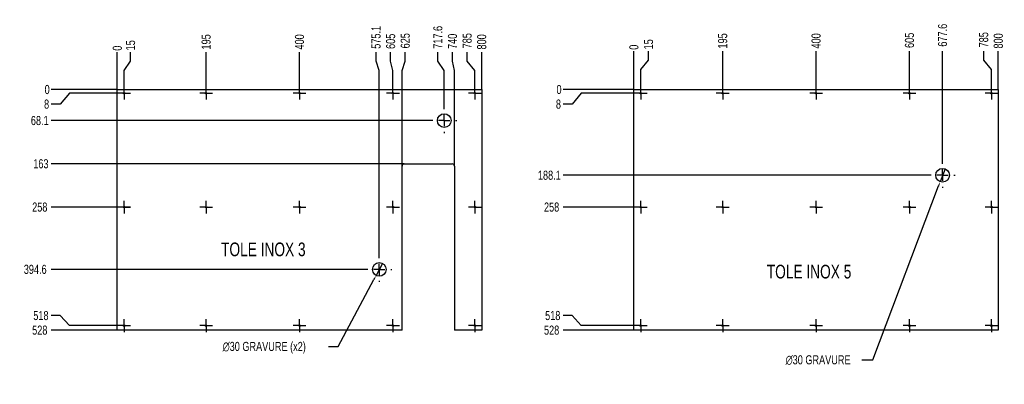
# Model space of a CAD drawing. Header units: millimetres. Extents: x 0 to 1189, y 0 to 841.
# Tile 4 of 78: x 258 to 690, y 315 to 475. Entities that reach past the tile are written whole.
import ezdxf

# ---------------------------------------------------------------- set-up
doc = ezdxf.new("R2010")
doc.units = ezdxf.units.MM
doc.header["$PDSIZE"] = -1
doc.linetypes.add('CENTERX2', pattern=[20.32, 12.7, -2.54, 2.54, -2.54])
for name, color, linetype in [('COTES', 1, 'Continuous'), ('GRAVURES', 9, 'Continuous'), ('NOTES', 6, 'Continuous'), ('TRAIT-MIXTES', 3, 'CENTERX2')]:
    doc.layers.add(name, color=color, linetype=linetype)
doc.layers.add('TRAIT-FORT', color=4, linetype='Continuous', lineweight=25)
doc.styles.add('SLDTEXTSTYLE0', font='TXT', dxfattribs={"width": 0.75})
doc.dimstyles.new('SLDDIMSTYLE0', dxfattribs={"dimtxt": 4, "dimasz": 0.333333, "dimexe": 0, "dimexo": 0.0625, "dimgap": 1, "dimtad": 0, "dimtih": 1, "dimtoh": 1, "dimdec": 0, "dimlfac": 5, "dimrnd": 1e-09, "dimdsep": 46, "dimtxsty": 'SLDTEXTSTYLE0', "dimblk1": 'ORIGIN', "dimblk2": 'ORIGIN', "dimsah": 1, "dimcen": 0.09, "dimadec": 0, "dimazin": 2, "dimtfac": 1, "dimtdec": 0, "dimtofl": 0, "dimtmove": 0, "dimatfit": 3, "dimldrblk": 'ORIGIN', "dimfxl": 1, "dimfrac": 2, "dimtolj": 1, "dimtzin": 12, "dimarcsym": 0})
doc.dimstyles.new('SLDDIMSTYLE1', dxfattribs={"dimtxt": 4, "dimasz": 2, "dimexe": 0, "dimexo": 0.0625, "dimgap": 1, "dimtad": 0, "dimtih": 1, "dimtoh": 1, "dimdec": 1, "dimlfac": 5, "dimrnd": 1e-09, "dimzin": 12, "dimdsep": 46, "dimtxsty": 'SLDTEXTSTYLE0', "dimsah": 1, "dimcen": 0.09, "dimadec": 0, "dimazin": 3, "dimtfac": 1, "dimtdec": 1, "dimtofl": 0, "dimtmove": 0, "dimatfit": 3, "dimfxl": 1, "dimfrac": 2, "dimtolj": 1, "dimtzin": 12, "dimarcsym": 0})
doc.dimstyles.new('SLDDIMSTYLE4', dxfattribs={"dimtxt": 4, "dimasz": 2, "dimexe": 0, "dimexo": 0.0625, "dimgap": 1, "dimtad": 0, "dimtih": 1, "dimtoh": 1, "dimdec": 1, "dimlfac": 5, "dimrnd": 1e-09, "dimzin": 12, "dimdsep": 46, "dimtxsty": 'SLDTEXTSTYLE0', "dimblk1": 'NONE', "dimsah": 1, "dimcen": 0, "dimadec": 0, "dimazin": 3, "dimtfac": 1, "dimtdec": 1, "dimtmove": 0, "dimatfit": 3, "dimldrblk": 'NONE', "dimfxl": 1, "dimfrac": 2, "dimtolj": 1, "dimtzin": 12, "dimarcsym": 0})

# ---------------------------------------------------------------- blocks, each defined once
blk = doc.blocks.new('_D_119')
at = {"layer": 'COTES', "color": 0, "lineweight": -2, "transparency": 16777216}
blk.add_line((300.96, 444.15), (300.96, 460.5), dxfattribs=at)
at = {"layer": 'Defpoints', "color": 0, "transparency": 16777216}
for p in [(300.96, 460.5), (300.96, 444.09), (300.96, 444.09)]:
    blk.add_point(p, dxfattribs=at)
at = {"layer": 'COTES', "color": 0, "transparency": 16777216, "insert": (300.96, 462.25), "char_height": 4, "attachment_point": 5, "rotation": 90, "style": 'SLDTEXTSTYLE0'}
blk.add_mtext('\\A1;0', dxfattribs=at)
blk = doc.blocks.new('_Origin')
at = {"color": 0, "linetype": 'ByBlock', "lineweight": -2}
blk.add_line((0, 0), (-1, 0), dxfattribs=at)
blk.add_circle((0, 0), 0.5, dxfattribs=at)
blk = doc.blocks.new('_D_120')
at = {"layer": 'COTES', "color": 0, "lineweight": -2, "transparency": 16777216}
for p, q in [((306.78, 456.5), (306.78, 460.5)), ((303.96, 452.5), (306.78, 456.5)), ((303.96, 445.37), (303.96, 452.5))]:
    blk.add_line(p, q, dxfattribs=at)
at = {"layer": 'Defpoints', "color": 0, "transparency": 16777216}
for p in [(306.78, 460.5), (303.96, 445.31), (300.96, 444.09)]:
    blk.add_point(p, dxfattribs=at)
at = {"layer": 'COTES', "color": 0, "transparency": 16777216, "insert": (306.78, 463.5), "char_height": 4, "attachment_point": 5, "rotation": 90, "style": 'SLDTEXTSTYLE0'}
blk.add_mtext('\\A1;15', dxfattribs=at)
blk = doc.blocks.new('_D_121')
at = {"layer": 'COTES', "color": 0, "lineweight": -2, "transparency": 16777216}
blk.add_line((339.96, 445.37), (339.96, 460.5), dxfattribs=at)
at = {"layer": 'Defpoints', "color": 0, "transparency": 16777216}
for p in [(339.96, 460.5), (339.96, 445.31), (300.96, 444.09)]:
    blk.add_point(p, dxfattribs=at)
at = {"layer": 'COTES', "color": 0, "transparency": 16777216, "insert": (339.96, 465), "char_height": 4, "attachment_point": 5, "rotation": 90, "style": 'SLDTEXTSTYLE0'}
blk.add_mtext('\\A1;195', dxfattribs=at)
blk = doc.blocks.new('_D_122')
at = {"layer": 'COTES', "color": 0, "lineweight": -2, "transparency": 16777216}
blk.add_line((380.96, 445.37), (380.96, 460.5), dxfattribs=at)
at = {"layer": 'Defpoints', "color": 0, "transparency": 16777216}
for p in [(380.96, 460.5), (380.96, 445.31), (300.96, 444.09)]:
    blk.add_point(p, dxfattribs=at)
at = {"layer": 'COTES', "color": 0, "transparency": 16777216, "insert": (380.96, 465), "char_height": 4, "attachment_point": 5, "rotation": 90, "style": 'SLDTEXTSTYLE0'}
blk.add_mtext('\\A1;400', dxfattribs=at)
blk = doc.blocks.new('_D_123')
at = {"layer": 'COTES', "color": 0, "lineweight": -2, "transparency": 16777216}
for p, q in [((414.56, 456.5), (414.56, 460.5)), ((415.98, 452.5), (414.56, 456.5)), ((415.98, 370.73), (415.98, 452.5))]:
    blk.add_line(p, q, dxfattribs=at)
at = {"layer": 'Defpoints', "color": 0, "transparency": 16777216}
for p in [(414.56, 460.5), (300.96, 444.09), (415.98, 370.67)]:
    blk.add_point(p, dxfattribs=at)
at = {"layer": 'COTES', "color": 0, "transparency": 16777216, "insert": (414.56, 467), "char_height": 4, "attachment_point": 5, "rotation": 90, "style": 'SLDTEXTSTYLE0'}
blk.add_mtext('\\A1;575.1', dxfattribs=at)
blk = doc.blocks.new('_D_124')
at = {"layer": 'COTES', "color": 0, "lineweight": -2, "transparency": 16777216}
for p, q in [((420.97, 456.5), (420.97, 460.5)), ((421.96, 452.5), (420.97, 456.5)), ((421.96, 445.37), (421.96, 452.5))]:
    blk.add_line(p, q, dxfattribs=at)
at = {"layer": 'Defpoints', "color": 0, "transparency": 16777216}
for p in [(420.97, 460.5), (421.96, 445.31), (300.96, 444.09)]:
    blk.add_point(p, dxfattribs=at)
at = {"layer": 'COTES', "color": 0, "transparency": 16777216, "insert": (420.97, 465.25), "char_height": 4, "attachment_point": 5, "rotation": 90, "style": 'SLDTEXTSTYLE0'}
blk.add_mtext('\\A1;605', dxfattribs=at)
blk = doc.blocks.new('_D_125')
at = {"layer": 'COTES', "color": 0, "lineweight": -2, "transparency": 16777216}
for p, q in [((427.38, 456.5), (427.38, 460.5)), ((425.96, 452.5), (427.38, 456.5)), ((425.96, 410.55), (425.96, 452.5))]:
    blk.add_line(p, q, dxfattribs=at)
at = {"layer": 'Defpoints', "color": 0, "transparency": 16777216}
for p in [(427.38, 460.5), (300.96, 444.09), (425.96, 410.49)]:
    blk.add_point(p, dxfattribs=at)
at = {"layer": 'COTES', "color": 0, "transparency": 16777216, "insert": (427.38, 465.5), "char_height": 4, "attachment_point": 5, "rotation": 90, "style": 'SLDTEXTSTYLE0'}
blk.add_mtext('\\A1;625', dxfattribs=at)
blk = doc.blocks.new('_D_126')
at = {"layer": 'COTES', "color": 0, "lineweight": -2, "transparency": 16777216}
for p, q in [((441.72, 456.5), (441.72, 460.5)), ((444.48, 452.5), (441.72, 456.5)), ((444.48, 436.03), (444.48, 452.5))]:
    blk.add_line(p, q, dxfattribs=at)
at = {"layer": 'Defpoints', "color": 0, "transparency": 16777216}
for p in [(441.72, 460.5), (300.96, 444.09), (444.48, 435.97)]:
    blk.add_point(p, dxfattribs=at)
at = {"layer": 'COTES', "color": 0, "transparency": 16777216, "insert": (441.72, 467), "char_height": 4, "attachment_point": 5, "rotation": 90, "style": 'SLDTEXTSTYLE0'}
blk.add_mtext('\\A1;717.6', dxfattribs=at)
blk = doc.blocks.new('_D_127')
at = {"layer": 'COTES', "color": 0, "lineweight": -2, "transparency": 16777216}
for p, q in [((448.13, 456.5), (448.13, 460.5)), ((448.96, 452.5), (448.13, 456.5)), ((448.96, 410.55), (448.96, 452.5))]:
    blk.add_line(p, q, dxfattribs=at)
at = {"layer": 'Defpoints', "color": 0, "transparency": 16777216}
for p in [(448.13, 460.5), (300.96, 444.09), (448.96, 410.49)]:
    blk.add_point(p, dxfattribs=at)
at = {"layer": 'COTES', "color": 0, "transparency": 16777216, "insert": (448.13, 465.25), "char_height": 4, "attachment_point": 5, "rotation": 90, "style": 'SLDTEXTSTYLE0'}
blk.add_mtext('\\A1;740', dxfattribs=at)
blk = doc.blocks.new('_D_128')
at = {"layer": 'COTES', "color": 0, "lineweight": -2, "transparency": 16777216}
for p, q in [((454.55, 456.5), (454.55, 460.5)), ((457.96, 452.5), (454.55, 456.5)), ((457.96, 445.37), (457.96, 452.5))]:
    blk.add_line(p, q, dxfattribs=at)
at = {"layer": 'Defpoints', "color": 0, "transparency": 16777216}
for p in [(454.55, 460.5), (457.96, 445.31), (300.96, 444.09)]:
    blk.add_point(p, dxfattribs=at)
at = {"layer": 'COTES', "color": 0, "transparency": 16777216, "insert": (454.55, 465.5), "char_height": 4, "attachment_point": 5, "rotation": 90, "style": 'SLDTEXTSTYLE0'}
blk.add_mtext('\\A1;785', dxfattribs=at)
blk = doc.blocks.new('_D_129')
at = {"layer": 'COTES', "color": 0, "lineweight": -2, "transparency": 16777216}
blk.add_line((460.96, 444.15), (460.96, 460.5), dxfattribs=at)
at = {"layer": 'Defpoints', "color": 0, "transparency": 16777216}
for p in [(460.96, 460.5), (300.96, 444.09), (460.96, 444.09)]:
    blk.add_point(p, dxfattribs=at)
at = {"layer": 'COTES', "color": 0, "transparency": 16777216, "insert": (460.96, 465), "char_height": 4, "attachment_point": 5, "rotation": 90, "style": 'SLDTEXTSTYLE0'}
blk.add_mtext('\\A1;800', dxfattribs=at)
blk = doc.blocks.new('_D_130')
at = {"layer": 'COTES', "color": 0, "lineweight": -2, "transparency": 16777216}
blk.add_line((300.9, 444.09), (271.91, 444.09), dxfattribs=at)
at = {"layer": 'Defpoints', "color": 0, "transparency": 16777216}
for p in [(271.91, 444.09), (300.96, 444.09), (300.96, 444.09)]:
    blk.add_point(p, dxfattribs=at)
at = {"layer": 'COTES', "color": 0, "transparency": 16777216, "insert": (270.16, 444.09), "char_height": 4, "attachment_point": 5, "style": 'SLDTEXTSTYLE0'}
blk.add_mtext('\\A1;0', dxfattribs=at)
blk = doc.blocks.new('_D_131')
at = {"layer": 'COTES', "color": 0, "lineweight": -2, "transparency": 16777216}
for p, q in [((279.91, 442.49), (275.91, 437.68)), ((301.08, 442.49), (279.91, 442.49)), ((275.91, 437.68), (271.91, 437.68))]:
    blk.add_line(p, q, dxfattribs=at)
at = {"layer": 'Defpoints', "color": 0, "transparency": 16777216}
for p in [(300.96, 444.09), (301.14, 442.49), (271.91, 437.68)]:
    blk.add_point(p, dxfattribs=at)
at = {"layer": 'COTES', "color": 0, "transparency": 16777216, "insert": (269.91, 437.68), "char_height": 4, "attachment_point": 5, "style": 'SLDTEXTSTYLE0'}
blk.add_mtext('\\A1;8', dxfattribs=at)
blk = doc.blocks.new('_D_132')
at = {"layer": 'COTES', "color": 0, "lineweight": -2, "transparency": 16777216}
blk.add_line((438.92, 430.47), (271.91, 430.47), dxfattribs=at)
at = {"layer": 'Defpoints', "color": 0, "transparency": 16777216}
for p in [(300.96, 444.09), (271.91, 430.47), (438.98, 430.47)]:
    blk.add_point(p, dxfattribs=at)
at = {"layer": 'COTES', "color": 0, "transparency": 16777216, "insert": (266.91, 430.47), "char_height": 4, "attachment_point": 5, "style": 'SLDTEXTSTYLE0'}
blk.add_mtext('\\A1;68.1', dxfattribs=at)
blk = doc.blocks.new('_D_133')
at = {"layer": 'COTES', "color": 0, "lineweight": -2, "transparency": 16777216}
blk.add_line((426.9, 411.49), (271.91, 411.49), dxfattribs=at)
at = {"layer": 'Defpoints', "color": 0, "transparency": 16777216}
for p in [(300.96, 444.09), (271.91, 411.49), (426.96, 411.49)]:
    blk.add_point(p, dxfattribs=at)
at = {"layer": 'COTES', "color": 0, "transparency": 16777216, "insert": (267.41, 411.49), "char_height": 4, "attachment_point": 5, "style": 'SLDTEXTSTYLE0'}
blk.add_mtext('\\A1;163', dxfattribs=at)
blk = doc.blocks.new('_D_134')
at = {"layer": 'COTES', "color": 0, "lineweight": -2, "transparency": 16777216}
blk.add_line((306.72, 392.49), (271.91, 392.49), dxfattribs=at)
at = {"layer": 'Defpoints', "color": 0, "transparency": 16777216}
for p in [(300.96, 444.09), (271.91, 392.49), (306.78, 392.49)]:
    blk.add_point(p, dxfattribs=at)
at = {"layer": 'COTES', "color": 0, "transparency": 16777216, "insert": (266.91, 392.49), "char_height": 4, "attachment_point": 5, "style": 'SLDTEXTSTYLE0'}
blk.add_mtext('\\A1;258', dxfattribs=at)
blk = doc.blocks.new('_D_135')
at = {"layer": 'COTES', "color": 0, "lineweight": -2, "transparency": 16777216}
blk.add_line((410.42, 365.17), (271.91, 365.17), dxfattribs=at)
at = {"layer": 'Defpoints', "color": 0, "transparency": 16777216}
for p in [(300.96, 444.09), (271.91, 365.17), (410.48, 365.17)]:
    blk.add_point(p, dxfattribs=at)
at = {"layer": 'COTES', "color": 0, "transparency": 16777216, "insert": (264.91, 365.17), "char_height": 4, "attachment_point": 5, "style": 'SLDTEXTSTYLE0'}
blk.add_mtext('\\A1;394.6', dxfattribs=at)
blk = doc.blocks.new('_D_136')
at = {"layer": 'COTES', "color": 0, "lineweight": -2, "transparency": 16777216}
for p, q in [((275.91, 344.9), (271.91, 344.9)), ((279.91, 340.49), (275.91, 344.9)), ((301.08, 340.49), (279.91, 340.49))]:
    blk.add_line(p, q, dxfattribs=at)
at = {"layer": 'Defpoints', "color": 0, "transparency": 16777216}
for p in [(300.96, 444.09), (271.91, 344.9), (301.14, 340.49)]:
    blk.add_point(p, dxfattribs=at)
at = {"layer": 'COTES', "color": 0, "transparency": 16777216, "insert": (267.41, 344.9), "char_height": 4, "attachment_point": 5, "style": 'SLDTEXTSTYLE0'}
blk.add_mtext('\\A1;518', dxfattribs=at)
blk = doc.blocks.new('_D_137')
at = {"layer": 'COTES', "color": 0, "lineweight": -2, "transparency": 16777216}
blk.add_line((300.9, 338.49), (271.91, 338.49), dxfattribs=at)
at = {"layer": 'Defpoints', "color": 0, "transparency": 16777216}
for p in [(300.96, 444.09), (271.91, 338.49), (300.96, 338.49)]:
    blk.add_point(p, dxfattribs=at)
at = {"layer": 'COTES', "color": 0, "transparency": 16777216, "insert": (266.91, 338.49), "char_height": 4, "attachment_point": 5, "style": 'SLDTEXTSTYLE0'}
blk.add_mtext('\\A1;528', dxfattribs=at)
blk = doc.blocks.new('_D_138')
at = {"layer": 'COTES', "color": 0, "lineweight": -2, "transparency": 16777216}
for p, q in [((417.39, 367.81), (414.57, 362.52)), ((397.98, 331.36), (413.63, 360.75)), ((393.68, 331.36), (397.98, 331.36))]:
    blk.add_line(p, q, dxfattribs=at)
at = {"layer": 'COTES', "color": 0, "transparency": 16777216}
blk.add_solid([(413.34, 360.91), (413.93, 360.6), (414.57, 362.52)], dxfattribs=at)
at = {"layer": 'Defpoints', "color": 0, "transparency": 16777216}
for p in [(417.39, 367.81), (414.57, 362.52)]:
    blk.add_point(p, dxfattribs=at)
at = {"layer": 'COTES', "color": 0, "transparency": 16777216, "insert": (347.18, 333.36), "char_height": 4, "attachment_point": 1, "style": 'SLDTEXTSTYLE0'}
blk.add_mtext('\\A1;∅30 GRAVURE (x2)', dxfattribs=at)
blk = doc.blocks.new('_None')
blk = doc.blocks.new('SW_CENTERMARKSYMBOL_48')
at = {"layer": 'TRAIT-MIXTES', "color": 0}
for p, q in [((0, 5), (0, 5.5)), ((-5, 0), (-5.5, 0)), ((0, 0), (-2.5, 0)), ((0, 0), (0, 2.5)), ((0, 0), (0, -2.5)), ((0, 0), (2.5, 0)), ((5, 0), (5.5, 0)), ((0, -5), (0, -5.5))]:
    blk.add_line(p, q, dxfattribs=at)
blk = doc.blocks.new('SW_CENTERMARKSYMBOL_49')
at = {"layer": 'TRAIT-MIXTES', "color": 0}
for p, q in [((0, 5), (0, 5.5)), ((-5, 0), (-5.5, 0)), ((0, 0), (-2.5, 0)), ((0, 0), (0, 2.5)), ((0, 0), (0, -2.5)), ((0, 0), (2.5, 0)), ((5, 0), (5.5, 0)), ((0, -5), (0, -5.5))]:
    blk.add_line(p, q, dxfattribs=at)
blk = doc.blocks.new('SW_CENTERMARKSYMBOL_50')
at = {"layer": 'TRAIT-MIXTES', "color": 0}
for p, q in [((-2.5, 0), (-2.82, 0)), ((0, 0), (-2.5, 0)), ((0, 2.5), (0, 2.82)), ((0, 0), (0, 2.5)), ((0, 0), (0, -2.5)), ((0, 0), (2.5, 0)), ((2.5, 0), (2.82, 0)), ((0, -2.5), (0, -2.82))]:
    blk.add_line(p, q, dxfattribs=at)
blk = doc.blocks.new('SW_CENTERMARKSYMBOL_51')
at = {"layer": 'TRAIT-MIXTES', "color": 0}
for p, q in [((-2.5, 0), (-2.82, 0)), ((0, 0), (-2.5, 0)), ((0, 2.5), (0, 2.82)), ((0, 0), (0, 2.5)), ((0, 0), (0, -2.5)), ((0, 0), (2.5, 0)), ((2.5, 0), (2.82, 0)), ((0, -2.5), (0, -2.82))]:
    blk.add_line(p, q, dxfattribs=at)
blk = doc.blocks.new('SW_CENTERMARKSYMBOL_52')
at = {"layer": 'TRAIT-MIXTES', "color": 0}
for p, q in [((-2.5, 0), (-2.82, 0)), ((0, 0), (-2.5, 0)), ((0, 2.5), (0, 2.82)), ((0, 0), (0, 2.5)), ((0, 0), (0, -2.5)), ((0, 0), (2.5, 0)), ((2.5, 0), (2.82, 0)), ((0, -2.5), (0, -2.82))]:
    blk.add_line(p, q, dxfattribs=at)
blk = doc.blocks.new('SW_CENTERMARKSYMBOL_53')
at = {"layer": 'TRAIT-MIXTES', "color": 0}
for p, q in [((-2.5, 0), (-2.82, 0)), ((0, 0), (-2.5, 0)), ((0, 2.5), (0, 2.82)), ((0, 0), (0, 2.5)), ((0, 0), (0, -2.5)), ((0, 0), (2.5, 0)), ((2.5, 0), (2.82, 0)), ((0, -2.5), (0, -2.82))]:
    blk.add_line(p, q, dxfattribs=at)
blk = doc.blocks.new('SW_CENTERMARKSYMBOL_54')
at = {"layer": 'TRAIT-MIXTES', "color": 0}
for p, q in [((-2.5, 0), (-2.82, 0)), ((0, 0), (-2.5, 0)), ((0, 2.5), (0, 2.82)), ((0, 0), (0, 2.5)), ((0, 0), (0, -2.5)), ((0, 0), (2.5, 0)), ((2.5, 0), (2.82, 0)), ((0, -2.5), (0, -2.82))]:
    blk.add_line(p, q, dxfattribs=at)
blk = doc.blocks.new('SW_CENTERMARKSYMBOL_55')
at = {"layer": 'TRAIT-MIXTES', "color": 0}
for p, q in [((-2.5, 0), (-2.82, 0)), ((0, 0), (-2.5, 0)), ((0, 2.5), (0, 2.82)), ((0, 0), (0, 2.5)), ((0, 0), (0, -2.5)), ((0, 0), (2.5, 0)), ((2.5, 0), (2.82, 0)), ((0, -2.5), (0, -2.82))]:
    blk.add_line(p, q, dxfattribs=at)
blk = doc.blocks.new('SW_CENTERMARKSYMBOL_56')
at = {"layer": 'TRAIT-MIXTES', "color": 0}
for p, q in [((-2.5, 0), (-2.82, 0)), ((0, 0), (-2.5, 0)), ((0, 2.5), (0, 2.82)), ((0, 0), (0, 2.5)), ((0, 0), (0, -2.5)), ((0, 0), (2.5, 0)), ((2.5, 0), (2.82, 0)), ((0, -2.5), (0, -2.82))]:
    blk.add_line(p, q, dxfattribs=at)
blk = doc.blocks.new('SW_CENTERMARKSYMBOL_57')
at = {"layer": 'TRAIT-MIXTES', "color": 0}
for p, q in [((-2.5, 0), (-2.82, 0)), ((0, 0), (-2.5, 0)), ((0, 2.5), (0, 2.82)), ((0, 0), (0, 2.5)), ((0, 0), (0, -2.5)), ((0, 0), (2.5, 0)), ((2.5, 0), (2.82, 0)), ((0, -2.5), (0, -2.82))]:
    blk.add_line(p, q, dxfattribs=at)
blk = doc.blocks.new('SW_CENTERMARKSYMBOL_58')
at = {"layer": 'TRAIT-MIXTES', "color": 0}
for p, q in [((-2.5, 0), (-2.82, 0)), ((0, 0), (-2.5, 0)), ((0, 2.5), (0, 2.82)), ((0, 0), (0, 2.5)), ((0, 0), (0, -2.5)), ((0, 0), (2.5, 0)), ((2.5, 0), (2.82, 0)), ((0, -2.5), (0, -2.82))]:
    blk.add_line(p, q, dxfattribs=at)
blk = doc.blocks.new('SW_CENTERMARKSYMBOL_59')
at = {"layer": 'TRAIT-MIXTES', "color": 0}
for p, q in [((-2.5, 0), (-2.82, 0)), ((0, 0), (-2.5, 0)), ((0, 2.5), (0, 2.82)), ((0, 0), (0, 2.5)), ((0, 0), (0, -2.5)), ((0, 0), (2.5, 0)), ((2.5, 0), (2.82, 0)), ((0, -2.5), (0, -2.82))]:
    blk.add_line(p, q, dxfattribs=at)
blk = doc.blocks.new('SW_CENTERMARKSYMBOL_60')
at = {"layer": 'TRAIT-MIXTES', "color": 0}
for p, q in [((-2.5, 0), (-2.82, 0)), ((0, 0), (-2.5, 0)), ((0, 2.5), (0, 2.82)), ((0, 0), (0, 2.5)), ((0, 0), (0, -2.5)), ((0, 0), (2.5, 0)), ((2.5, 0), (2.82, 0)), ((0, -2.5), (0, -2.82))]:
    blk.add_line(p, q, dxfattribs=at)
blk = doc.blocks.new('SW_CENTERMARKSYMBOL_61')
at = {"layer": 'TRAIT-MIXTES', "color": 0}
for p, q in [((-2.5, 0), (-2.82, 0)), ((0, 0), (-2.5, 0)), ((0, 2.5), (0, 2.82)), ((0, 0), (0, 2.5)), ((0, 0), (0, -2.5)), ((0, 0), (2.5, 0)), ((2.5, 0), (2.82, 0)), ((0, -2.5), (0, -2.82))]:
    blk.add_line(p, q, dxfattribs=at)
blk = doc.blocks.new('SW_CENTERMARKSYMBOL_62')
at = {"layer": 'TRAIT-MIXTES', "color": 0}
for p, q in [((-2.5, 0), (-2.82, 0)), ((0, 0), (-2.5, 0)), ((0, 2.5), (0, 2.82)), ((0, 0), (0, 2.5)), ((0, 0), (0, -2.5)), ((0, 0), (2.5, 0)), ((2.5, 0), (2.82, 0)), ((0, -2.5), (0, -2.82))]:
    blk.add_line(p, q, dxfattribs=at)
blk = doc.blocks.new('SW_CENTERMARKSYMBOL_63')
at = {"layer": 'TRAIT-MIXTES', "color": 0}
for p, q in [((-2.5, 0), (-2.82, 0)), ((0, 0), (-2.5, 0)), ((0, 2.5), (0, 2.82)), ((0, 0), (0, 2.5)), ((0, 0), (0, -2.5)), ((0, 0), (2.5, 0)), ((2.5, 0), (2.82, 0)), ((0, -2.5), (0, -2.82))]:
    blk.add_line(p, q, dxfattribs=at)
blk = doc.blocks.new('SW_CENTERMARKSYMBOL_64')
at = {"layer": 'TRAIT-MIXTES', "color": 0}
for p, q in [((-2.5, 0), (-2.82, 0)), ((0, 0), (-2.5, 0)), ((0, 2.5), (0, 2.82)), ((0, 0), (0, 2.5)), ((0, 0), (0, -2.5)), ((0, 0), (2.5, 0)), ((2.5, 0), (2.82, 0)), ((0, -2.5), (0, -2.82))]:
    blk.add_line(p, q, dxfattribs=at)
blk = doc.blocks.new('_D_161')
at = {"layer": 'COTES', "color": 0, "lineweight": -2, "transparency": 16777216}
blk.add_line((527.77, 444.15), (527.77, 460.93), dxfattribs=at)
at = {"layer": 'Defpoints', "color": 0, "transparency": 16777216}
for p in [(527.77, 460.93), (527.77, 444.09), (527.77, 444.09)]:
    blk.add_point(p, dxfattribs=at)
at = {"layer": 'COTES', "color": 0, "transparency": 16777216, "insert": (527.77, 462.68), "char_height": 4, "attachment_point": 5, "rotation": 90, "style": 'SLDTEXTSTYLE0'}
blk.add_mtext('\\A1;0', dxfattribs=at)
blk = doc.blocks.new('_D_162')
at = {"layer": 'COTES', "color": 0, "lineweight": -2, "transparency": 16777216}
for p, q in [((534.19, 456.93), (534.19, 460.93)), ((530.77, 452.93), (534.19, 456.93)), ((530.77, 445.37), (530.77, 452.93))]:
    blk.add_line(p, q, dxfattribs=at)
at = {"layer": 'Defpoints', "color": 0, "transparency": 16777216}
for p in [(534.19, 460.93), (530.77, 445.31), (527.77, 444.09)]:
    blk.add_point(p, dxfattribs=at)
at = {"layer": 'COTES', "color": 0, "transparency": 16777216, "insert": (534.19, 463.93), "char_height": 4, "attachment_point": 5, "rotation": 90, "style": 'SLDTEXTSTYLE0'}
blk.add_mtext('\\A1;15', dxfattribs=at)
blk = doc.blocks.new('_D_163')
at = {"layer": 'COTES', "color": 0, "lineweight": -2, "transparency": 16777216}
blk.add_line((566.77, 445.37), (566.77, 460.93), dxfattribs=at)
at = {"layer": 'Defpoints', "color": 0, "transparency": 16777216}
for p in [(566.77, 460.93), (566.77, 445.31), (527.77, 444.09)]:
    blk.add_point(p, dxfattribs=at)
at = {"layer": 'COTES', "color": 0, "transparency": 16777216, "insert": (566.77, 465.43), "char_height": 4, "attachment_point": 5, "rotation": 90, "style": 'SLDTEXTSTYLE0'}
blk.add_mtext('\\A1;195', dxfattribs=at)
blk = doc.blocks.new('_D_164')
at = {"layer": 'COTES', "color": 0, "lineweight": -2, "transparency": 16777216}
blk.add_line((607.77, 445.37), (607.77, 460.93), dxfattribs=at)
at = {"layer": 'Defpoints', "color": 0, "transparency": 16777216}
for p in [(607.77, 460.93), (607.77, 445.31), (527.77, 444.09)]:
    blk.add_point(p, dxfattribs=at)
at = {"layer": 'COTES', "color": 0, "transparency": 16777216, "insert": (607.77, 465.43), "char_height": 4, "attachment_point": 5, "rotation": 90, "style": 'SLDTEXTSTYLE0'}
blk.add_mtext('\\A1;400', dxfattribs=at)
blk = doc.blocks.new('_D_165')
at = {"layer": 'COTES', "color": 0, "lineweight": -2, "transparency": 16777216}
blk.add_line((648.77, 445.37), (648.77, 460.93), dxfattribs=at)
at = {"layer": 'Defpoints', "color": 0, "transparency": 16777216}
for p in [(648.77, 460.93), (648.77, 445.31), (527.77, 444.09)]:
    blk.add_point(p, dxfattribs=at)
at = {"layer": 'COTES', "color": 0, "transparency": 16777216, "insert": (648.77, 465.68), "char_height": 4, "attachment_point": 5, "rotation": 90, "style": 'SLDTEXTSTYLE0'}
blk.add_mtext('\\A1;605', dxfattribs=at)
blk = doc.blocks.new('_D_166')
at = {"layer": 'COTES', "color": 0, "lineweight": -2, "transparency": 16777216}
blk.add_line((663.3, 412.03), (663.3, 460.93), dxfattribs=at)
at = {"layer": 'Defpoints', "color": 0, "transparency": 16777216}
for p in [(663.3, 460.93), (527.77, 444.09), (663.3, 411.97)]:
    blk.add_point(p, dxfattribs=at)
at = {"layer": 'COTES', "color": 0, "transparency": 16777216, "insert": (663.3, 467.93), "char_height": 4, "attachment_point": 5, "rotation": 90, "style": 'SLDTEXTSTYLE0'}
blk.add_mtext('\\A1;677.6', dxfattribs=at)
blk = doc.blocks.new('_D_167')
at = {"layer": 'COTES', "color": 0, "lineweight": -2, "transparency": 16777216}
for p, q in [((681.36, 456.93), (681.36, 460.93)), ((684.77, 452.93), (681.36, 456.93)), ((684.77, 445.37), (684.77, 452.93))]:
    blk.add_line(p, q, dxfattribs=at)
at = {"layer": 'Defpoints', "color": 0, "transparency": 16777216}
for p in [(681.36, 460.93), (684.77, 445.31), (527.77, 444.09)]:
    blk.add_point(p, dxfattribs=at)
at = {"layer": 'COTES', "color": 0, "transparency": 16777216, "insert": (681.36, 465.93), "char_height": 4, "attachment_point": 5, "rotation": 90, "style": 'SLDTEXTSTYLE0'}
blk.add_mtext('\\A1;785', dxfattribs=at)
blk = doc.blocks.new('_D_168')
at = {"layer": 'COTES', "color": 0, "lineweight": -2, "transparency": 16777216}
blk.add_line((687.77, 444.15), (687.77, 460.93), dxfattribs=at)
at = {"layer": 'Defpoints', "color": 0, "transparency": 16777216}
for p in [(687.77, 460.93), (527.77, 444.09), (687.77, 444.09)]:
    blk.add_point(p, dxfattribs=at)
at = {"layer": 'COTES', "color": 0, "transparency": 16777216, "insert": (687.77, 465.43), "char_height": 4, "attachment_point": 5, "rotation": 90, "style": 'SLDTEXTSTYLE0'}
blk.add_mtext('\\A1;800', dxfattribs=at)
blk = doc.blocks.new('_D_169')
at = {"layer": 'COTES', "color": 0, "lineweight": -2, "transparency": 16777216}
blk.add_line((527.71, 444.09), (496.64, 444.09), dxfattribs=at)
at = {"layer": 'Defpoints', "color": 0, "transparency": 16777216}
for p in [(496.64, 444.09), (527.77, 444.09), (527.77, 444.09)]:
    blk.add_point(p, dxfattribs=at)
at = {"layer": 'COTES', "color": 0, "transparency": 16777216, "insert": (494.89, 444.09), "char_height": 4, "attachment_point": 5, "style": 'SLDTEXTSTYLE0'}
blk.add_mtext('\\A1;0', dxfattribs=at)
blk = doc.blocks.new('_D_170')
at = {"layer": 'COTES', "color": 0, "lineweight": -2, "transparency": 16777216}
for p, q in [((504.64, 442.49), (500.64, 437.68)), ((527.89, 442.49), (504.64, 442.49)), ((500.64, 437.68), (496.64, 437.68))]:
    blk.add_line(p, q, dxfattribs=at)
at = {"layer": 'Defpoints', "color": 0, "transparency": 16777216}
for p in [(527.77, 444.09), (527.95, 442.49), (496.64, 437.68)]:
    blk.add_point(p, dxfattribs=at)
at = {"layer": 'COTES', "color": 0, "transparency": 16777216, "insert": (494.64, 437.68), "char_height": 4, "attachment_point": 5, "style": 'SLDTEXTSTYLE0'}
blk.add_mtext('\\A1;8', dxfattribs=at)
blk = doc.blocks.new('_D_171')
at = {"layer": 'COTES', "color": 0, "lineweight": -2, "transparency": 16777216}
blk.add_line((657.73, 406.47), (496.64, 406.47), dxfattribs=at)
at = {"layer": 'Defpoints', "color": 0, "transparency": 16777216}
for p in [(527.77, 444.09), (496.64, 406.47), (657.8, 406.47)]:
    blk.add_point(p, dxfattribs=at)
at = {"layer": 'COTES', "color": 0, "transparency": 16777216, "insert": (490.64, 406.47), "char_height": 4, "attachment_point": 5, "style": 'SLDTEXTSTYLE0'}
blk.add_mtext('\\A1;188.1', dxfattribs=at)
blk = doc.blocks.new('_D_172')
at = {"layer": 'COTES', "color": 0, "lineweight": -2, "transparency": 16777216}
blk.add_line((527.89, 392.49), (496.64, 392.49), dxfattribs=at)
at = {"layer": 'Defpoints', "color": 0, "transparency": 16777216}
for p in [(527.77, 444.09), (496.64, 392.49), (527.95, 392.49)]:
    blk.add_point(p, dxfattribs=at)
at = {"layer": 'COTES', "color": 0, "transparency": 16777216, "insert": (491.64, 392.49), "char_height": 4, "attachment_point": 5, "style": 'SLDTEXTSTYLE0'}
blk.add_mtext('\\A1;258', dxfattribs=at)
blk = doc.blocks.new('_D_173')
at = {"layer": 'COTES', "color": 0, "lineweight": -2, "transparency": 16777216}
for p, q in [((500.64, 344.9), (496.64, 344.9)), ((504.64, 340.49), (500.64, 344.9)), ((527.89, 340.49), (504.64, 340.49))]:
    blk.add_line(p, q, dxfattribs=at)
at = {"layer": 'Defpoints', "color": 0, "transparency": 16777216}
for p in [(527.77, 444.09), (496.64, 344.9), (527.95, 340.49)]:
    blk.add_point(p, dxfattribs=at)
at = {"layer": 'COTES', "color": 0, "transparency": 16777216, "insert": (492.14, 344.9), "char_height": 4, "attachment_point": 5, "style": 'SLDTEXTSTYLE0'}
blk.add_mtext('\\A1;518', dxfattribs=at)
blk = doc.blocks.new('_D_174')
at = {"layer": 'COTES', "color": 0, "lineweight": -2, "transparency": 16777216}
blk.add_line((527.71, 338.49), (496.64, 338.49), dxfattribs=at)
at = {"layer": 'Defpoints', "color": 0, "transparency": 16777216}
for p in [(527.77, 444.09), (496.64, 338.49), (527.77, 338.49)]:
    blk.add_point(p, dxfattribs=at)
at = {"layer": 'COTES', "color": 0, "transparency": 16777216, "insert": (491.64, 338.49), "char_height": 4, "attachment_point": 5, "style": 'SLDTEXTSTYLE0'}
blk.add_mtext('\\A1;528', dxfattribs=at)
blk = doc.blocks.new('_D_175')
at = {"layer": 'COTES', "color": 0, "lineweight": -2, "transparency": 16777216}
for p, q in [((664.36, 409.27), (662.24, 403.66)), ((632.71, 325.49), (661.53, 401.79)), ((627.87, 325.49), (632.71, 325.49))]:
    blk.add_line(p, q, dxfattribs=at)
at = {"layer": 'COTES', "color": 0, "transparency": 16777216}
blk.add_solid([(661.22, 401.91), (661.84, 401.67), (662.24, 403.66)], dxfattribs=at)
at = {"layer": 'Defpoints', "color": 0, "transparency": 16777216}
for p in [(664.36, 409.27), (662.24, 403.66)]:
    blk.add_point(p, dxfattribs=at)
at = {"layer": 'COTES', "color": 0, "transparency": 16777216, "insert": (594.37, 327.49), "char_height": 4, "attachment_point": 1, "style": 'SLDTEXTSTYLE0'}
blk.add_mtext('\\A1;∅30 GRAVURE', dxfattribs=at)
blk = doc.blocks.new('SW_CENTERMARKSYMBOL_82')
at = {"layer": 'TRAIT-MIXTES', "color": 0}
for p, q in [((0, 5), (0, 5.5)), ((-5, 0), (-5.5, 0)), ((0, 0), (-2.5, 0)), ((0, 0), (0, 2.5)), ((0, 0), (0, -2.5)), ((0, 0), (2.5, 0)), ((5, 0), (5.5, 0)), ((0, -5), (0, -5.5))]:
    blk.add_line(p, q, dxfattribs=at)
blk = doc.blocks.new('SW_CENTERMARKSYMBOL_83')
at = {"layer": 'TRAIT-MIXTES', "color": 0}
for p, q in [((-2.5, 0), (-2.82, 0)), ((0, 0), (-2.5, 0)), ((0, 2.5), (0, 2.82)), ((0, 0), (0, 2.5)), ((0, 0), (0, -2.5)), ((0, 0), (2.5, 0)), ((2.5, 0), (2.82, 0)), ((0, -2.5), (0, -2.82))]:
    blk.add_line(p, q, dxfattribs=at)
blk = doc.blocks.new('SW_CENTERMARKSYMBOL_84')
at = {"layer": 'TRAIT-MIXTES', "color": 0}
for p, q in [((-2.5, 0), (-2.82, 0)), ((0, 0), (-2.5, 0)), ((0, 2.5), (0, 2.82)), ((0, 0), (0, 2.5)), ((0, 0), (0, -2.5)), ((0, 0), (2.5, 0)), ((2.5, 0), (2.82, 0)), ((0, -2.5), (0, -2.82))]:
    blk.add_line(p, q, dxfattribs=at)
blk = doc.blocks.new('SW_CENTERMARKSYMBOL_85')
at = {"layer": 'TRAIT-MIXTES', "color": 0}
for p, q in [((-2.5, 0), (-2.82, 0)), ((0, 0), (-2.5, 0)), ((0, 2.5), (0, 2.82)), ((0, 0), (0, 2.5)), ((0, 0), (0, -2.5)), ((0, 0), (2.5, 0)), ((2.5, 0), (2.82, 0)), ((0, -2.5), (0, -2.82))]:
    blk.add_line(p, q, dxfattribs=at)
blk = doc.blocks.new('SW_CENTERMARKSYMBOL_86')
at = {"layer": 'TRAIT-MIXTES', "color": 0}
for p, q in [((-2.5, 0), (-2.82, 0)), ((0, 0), (-2.5, 0)), ((0, 2.5), (0, 2.82)), ((0, 0), (0, 2.5)), ((0, 0), (0, -2.5)), ((0, 0), (2.5, 0)), ((2.5, 0), (2.82, 0)), ((0, -2.5), (0, -2.82))]:
    blk.add_line(p, q, dxfattribs=at)
blk = doc.blocks.new('SW_CENTERMARKSYMBOL_87')
at = {"layer": 'TRAIT-MIXTES', "color": 0}
for p, q in [((-2.5, 0), (-2.82, 0)), ((0, 0), (-2.5, 0)), ((0, 2.5), (0, 2.82)), ((0, 0), (0, 2.5)), ((0, 0), (0, -2.5)), ((0, 0), (2.5, 0)), ((2.5, 0), (2.82, 0)), ((0, -2.5), (0, -2.82))]:
    blk.add_line(p, q, dxfattribs=at)
blk = doc.blocks.new('SW_CENTERMARKSYMBOL_88')
at = {"layer": 'TRAIT-MIXTES', "color": 0}
for p, q in [((-2.5, 0), (-2.82, 0)), ((0, 0), (-2.5, 0)), ((0, 2.5), (0, 2.82)), ((0, 0), (0, 2.5)), ((0, 0), (0, -2.5)), ((0, 0), (2.5, 0)), ((2.5, 0), (2.82, 0)), ((0, -2.5), (0, -2.82))]:
    blk.add_line(p, q, dxfattribs=at)
blk = doc.blocks.new('SW_CENTERMARKSYMBOL_89')
at = {"layer": 'TRAIT-MIXTES', "color": 0}
for p, q in [((-2.5, 0), (-2.82, 0)), ((0, 0), (-2.5, 0)), ((0, 2.5), (0, 2.82)), ((0, 0), (0, 2.5)), ((0, 0), (0, -2.5)), ((0, 0), (2.5, 0)), ((2.5, 0), (2.82, 0)), ((0, -2.5), (0, -2.82))]:
    blk.add_line(p, q, dxfattribs=at)
blk = doc.blocks.new('SW_CENTERMARKSYMBOL_90')
at = {"layer": 'TRAIT-MIXTES', "color": 0}
for p, q in [((-2.5, 0), (-2.82, 0)), ((0, 0), (-2.5, 0)), ((0, 2.5), (0, 2.82)), ((0, 0), (0, 2.5)), ((0, 0), (0, -2.5)), ((0, 0), (2.5, 0)), ((2.5, 0), (2.82, 0)), ((0, -2.5), (0, -2.82))]:
    blk.add_line(p, q, dxfattribs=at)
blk = doc.blocks.new('SW_CENTERMARKSYMBOL_91')
at = {"layer": 'TRAIT-MIXTES', "color": 0}
for p, q in [((-2.5, 0), (-2.82, 0)), ((0, 0), (-2.5, 0)), ((0, 2.5), (0, 2.82)), ((0, 0), (0, 2.5)), ((0, 0), (0, -2.5)), ((0, 0), (2.5, 0)), ((2.5, 0), (2.82, 0)), ((0, -2.5), (0, -2.82))]:
    blk.add_line(p, q, dxfattribs=at)
blk = doc.blocks.new('SW_CENTERMARKSYMBOL_92')
at = {"layer": 'TRAIT-MIXTES', "color": 0}
for p, q in [((-2.5, 0), (-2.82, 0)), ((0, 0), (-2.5, 0)), ((0, 2.5), (0, 2.82)), ((0, 0), (0, 2.5)), ((0, 0), (0, -2.5)), ((0, 0), (2.5, 0)), ((2.5, 0), (2.82, 0)), ((0, -2.5), (0, -2.82))]:
    blk.add_line(p, q, dxfattribs=at)
blk = doc.blocks.new('SW_CENTERMARKSYMBOL_93')
at = {"layer": 'TRAIT-MIXTES', "color": 0}
for p, q in [((-2.5, 0), (-2.82, 0)), ((0, 0), (-2.5, 0)), ((0, 2.5), (0, 2.82)), ((0, 0), (0, 2.5)), ((0, 0), (0, -2.5)), ((0, 0), (2.5, 0)), ((2.5, 0), (2.82, 0)), ((0, -2.5), (0, -2.82))]:
    blk.add_line(p, q, dxfattribs=at)
blk = doc.blocks.new('SW_CENTERMARKSYMBOL_94')
at = {"layer": 'TRAIT-MIXTES', "color": 0}
for p, q in [((-2.5, 0), (-2.82, 0)), ((0, 0), (-2.5, 0)), ((0, 2.5), (0, 2.82)), ((0, 0), (0, 2.5)), ((0, 0), (0, -2.5)), ((0, 0), (2.5, 0)), ((2.5, 0), (2.82, 0)), ((0, -2.5), (0, -2.82))]:
    blk.add_line(p, q, dxfattribs=at)
blk = doc.blocks.new('SW_CENTERMARKSYMBOL_95')
at = {"layer": 'TRAIT-MIXTES', "color": 0}
for p, q in [((-2.5, 0), (-2.82, 0)), ((0, 0), (-2.5, 0)), ((0, 2.5), (0, 2.82)), ((0, 0), (0, 2.5)), ((0, 0), (0, -2.5)), ((0, 0), (2.5, 0)), ((2.5, 0), (2.82, 0)), ((0, -2.5), (0, -2.82))]:
    blk.add_line(p, q, dxfattribs=at)
blk = doc.blocks.new('SW_CENTERMARKSYMBOL_96')
at = {"layer": 'TRAIT-MIXTES', "color": 0}
for p, q in [((-2.5, 0), (-2.82, 0)), ((0, 0), (-2.5, 0)), ((0, 2.5), (0, 2.82)), ((0, 0), (0, 2.5)), ((0, 0), (0, -2.5)), ((0, 0), (2.5, 0)), ((2.5, 0), (2.82, 0)), ((0, -2.5), (0, -2.82))]:
    blk.add_line(p, q, dxfattribs=at)
blk = doc.blocks.new('SW_CENTERMARKSYMBOL_97')
at = {"layer": 'TRAIT-MIXTES', "color": 0}
for p, q in [((-2.5, 0), (-2.82, 0)), ((0, 0), (-2.5, 0)), ((0, 2.5), (0, 2.82)), ((0, 0), (0, 2.5)), ((0, 0), (0, -2.5)), ((0, 0), (2.5, 0)), ((2.5, 0), (2.82, 0)), ((0, -2.5), (0, -2.82))]:
    blk.add_line(p, q, dxfattribs=at)

msp = doc.modelspace()

# ---------------------------------------------------------------- linework, layer by layer
at = {"layer": 'GRAVURES', "lineweight": 25}
for centre in [(444.482, 430.466), (663.296, 406.466), (415.982, 365.166)]:
    msp.add_circle(centre, 3, dxfattribs=at)
at = {"layer": 'TRAIT-FORT', "lineweight": 25}
for p, q in [((300.959, 338.489), (300.959, 444.089)), ((300.959, 444.089), (460.959, 444.089)), ((460.959, 444.089), (460.959, 338.489)), ((527.773, 338.489), (527.773, 444.089)), ((527.773, 444.089), (687.773, 444.089)), ((687.773, 444.089), (687.773, 338.489)), ((426.959, 411.489), (447.959, 411.489)), ((425.959, 338.489), (425.959, 410.489)), ((448.959, 410.489), (448.959, 338.489)), ((425.959, 338.489), (300.959, 338.489)), ((460.959, 338.489), (448.959, 338.489)), ((687.773, 338.489), (527.773, 338.489))]:
    msp.add_line(p, q, dxfattribs=at)
for centre in [(303.959, 442.489), (339.959, 442.489), (380.959, 442.489), (421.959, 442.489), (457.959, 442.489), (530.773, 442.489), (566.773, 442.489), (607.773, 442.489), (648.773, 442.489), (684.773, 442.489), (303.959, 392.489), (339.959, 392.489), (380.959, 392.489), (421.959, 392.489), (457.959, 392.489), (530.773, 392.489), (566.773, 392.489), (607.773, 392.489), (648.773, 392.489), (684.773, 392.489), (303.959, 340.489), (339.959, 340.489), (380.959, 340.489), (421.959, 340.489), (457.959, 340.489), (530.773, 340.489), (566.773, 340.489), (607.773, 340.489), (648.773, 340.489), (684.773, 340.489)]:
    msp.add_circle(centre, 0.32, dxfattribs=at)
for centre, start, end in [((426.959, 410.489), 90, 180), ((447.959, 410.489), 0, 90)]:
    msp.add_arc(centre, 1, start, end, dxfattribs=at)

# ---------------------------------------------------------------- block references
at = {"layer": 'TRAIT-MIXTES'}
for name, p in [('SW_CENTERMARKSYMBOL_50', (303.959, 442.489)), ('SW_CENTERMARKSYMBOL_61', (339.959, 442.489)), ('SW_CENTERMARKSYMBOL_60', (380.959, 442.489)), ('SW_CENTERMARKSYMBOL_59', (421.959, 442.489)), ('SW_CENTERMARKSYMBOL_58', (457.959, 442.489)), ('SW_CENTERMARKSYMBOL_83', (530.773, 442.489)), ('SW_CENTERMARKSYMBOL_87', (566.773, 442.489)), ('SW_CENTERMARKSYMBOL_88', (607.773, 442.489)), ('SW_CENTERMARKSYMBOL_89', (648.773, 442.489)), ('SW_CENTERMARKSYMBOL_90', (684.773, 442.489)), ('SW_CENTERMARKSYMBOL_49', (444.482, 430.466)), ('SW_CENTERMARKSYMBOL_82', (663.296, 406.466)), ('SW_CENTERMARKSYMBOL_51', (303.959, 392.489)), ('SW_CENTERMARKSYMBOL_62', (339.959, 392.489)), ('SW_CENTERMARKSYMBOL_63', (380.959, 392.489)), ('SW_CENTERMARKSYMBOL_64', (421.959, 392.489)), ('SW_CENTERMARKSYMBOL_57', (457.959, 392.489)), ('SW_CENTERMARKSYMBOL_84', (530.773, 392.489)), ('SW_CENTERMARKSYMBOL_86', (566.773, 392.489)), ('SW_CENTERMARKSYMBOL_93', (607.773, 392.489)), ('SW_CENTERMARKSYMBOL_92', (648.773, 392.489)), ('SW_CENTERMARKSYMBOL_91', (684.773, 392.489)), ('SW_CENTERMARKSYMBOL_48', (415.982, 365.166)), ('SW_CENTERMARKSYMBOL_52', (303.959, 340.489)), ('SW_CENTERMARKSYMBOL_53', (339.959, 340.489)), ('SW_CENTERMARKSYMBOL_54', (380.959, 340.489)), ('SW_CENTERMARKSYMBOL_55', (421.959, 340.489)), ('SW_CENTERMARKSYMBOL_56', (457.959, 340.489)), ('SW_CENTERMARKSYMBOL_85', (530.773, 340.489)), ('SW_CENTERMARKSYMBOL_94', (566.773, 340.489)), ('SW_CENTERMARKSYMBOL_95', (607.773, 340.489)), ('SW_CENTERMARKSYMBOL_97', (648.773, 340.489)), ('SW_CENTERMARKSYMBOL_96', (684.773, 340.489))]:
    msp.add_blockref(name, p, dxfattribs=at)

# ---------------------------------------------------------------- texts
at = {"layer": 'NOTES', "char_height": 6, "attachment_point": 1, "style": 'SLDTEXTSTYLE0'}
for s, insert in [('TOLE INOX 3', (346.507, 376.967)), ('TOLE INOX 5', (586.112, 367.18))]:
    msp.add_mtext(s, dxfattribs=dict(at, insert=insert))

# ---------------------------------------------------------------- dimensions: what is measured, and where the dimension line sits
at = {"layer": 'COTES'}
for feature_location, offset, dtype, origin, dimstyle, picture, middle in [((415.982, 370.666), (-1.425, 89.83), 1, (300.959, 444.089), 'SLDDIMSTYLE1', '_D_123', (414.557, 466.996)), ((444.482, 435.966), (-2.764, 24.53), 1, (300.959, 444.089), 'SLDDIMSTYLE1', '_D_126', (441.719, 466.996)), ((663.296, 411.966), (0, 48.961), 1, (527.773, 444.089), 'SLDDIMSTYLE1', '_D_166', (663.296, 467.927)), ((425.959, 410.489), (1.425, 50.007), 1, (300.959, 444.089), 'SLDDIMSTYLE1', '_D_125', (427.384, 465.496)), ((457.959, 445.309), (-3.414, 15.187), 1, (300.959, 444.089), 'SLDDIMSTYLE1', '_D_128', (454.546, 465.496)), ((421.959, 445.309), (-0.989, 15.187), 1, (300.959, 444.089), 'SLDDIMSTYLE1', '_D_124', (420.971, 465.246)), ((448.959, 410.489), (-0.827, 50.007), 1, (300.959, 444.089), 'SLDDIMSTYLE1', '_D_127', (448.132, 465.246)), ((339.959, 445.309), (0, 15.187), 1, (300.959, 444.089), 'SLDDIMSTYLE1', '_D_121', (339.959, 464.996)), ((380.959, 445.309), (0, 15.187), 1, (300.959, 444.089), 'SLDDIMSTYLE1', '_D_122', (380.959, 464.996)), ((460.959, 444.089), (0, 16.407), 1, (300.959, 444.089), 'SLDDIMSTYLE1', '_D_129', (460.959, 464.996)), ((684.773, 445.309), (-3.414, 15.618), 1, (527.773, 444.089), 'SLDDIMSTYLE1', '_D_167', (681.36, 465.927)), ((648.773, 445.309), (0, 15.618), 1, (527.773, 444.089), 'SLDDIMSTYLE1', '_D_165', (648.773, 465.677)), ((566.773, 445.309), (0, 15.618), 1, (527.773, 444.089), 'SLDDIMSTYLE1', '_D_163', (566.773, 465.427)), ((607.773, 445.309), (0, 15.618), 1, (527.773, 444.089), 'SLDDIMSTYLE1', '_D_164', (607.773, 465.427)), ((687.773, 444.089), (0, 16.838), 1, (527.773, 444.089), 'SLDDIMSTYLE1', '_D_168', (687.773, 465.427)), ((530.773, 445.309), (3.413, 15.618), 1, (527.773, 444.089), 'SLDDIMSTYLE1', '_D_162', (534.187, 463.927)), ((300.959269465, 444.089060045), (0, 16.407042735), 1, (300.959269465, 444.089060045), 'SLDDIMSTYLE0', '_D_119', (300.959269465, 462.24610278)), ((303.959, 445.309), (2.82, 15.187), 1, (300.959, 444.089), 'SLDDIMSTYLE1', '_D_120', (306.779, 463.496)), ((527.773430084, 444.089060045), (0, 16.837919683), 1, (527.773430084, 444.089060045), 'SLDDIMSTYLE0', '_D_161', (527.773430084, 462.676979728)), ((300.959269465, 444.089060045), (-29.050131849, 0), 0, (300.959269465, 444.089060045), 'SLDDIMSTYLE0', '_D_130', (270.159137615, 444.089060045)), ((527.773430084, 444.089060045), (-31.131817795, 0), 0, (527.773430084, 444.089060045), 'SLDDIMSTYLE0', '_D_169', (494.891612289, 444.089060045)), ((410.482, 365.166), (-138.573, 0), 0, (300.959, 444.089), 'SLDDIMSTYLE1', '_D_135', (264.909, 365.166)), ((438.982, 430.466), (-167.073, 0), 0, (300.959, 444.089), 'SLDDIMSTYLE1', '_D_132', (266.909, 430.466)), ((306.779, 392.489), (-34.87, 0), 0, (300.959, 444.089), 'SLDDIMSTYLE1', '_D_134', (266.909, 392.489)), ((300.959, 338.489), (-29.05, 0), 0, (300.959, 444.089), 'SLDDIMSTYLE1', '_D_137', (266.909, 338.489)), ((426.959, 411.489), (-155.05, 0), 0, (300.959, 444.089), 'SLDDIMSTYLE1', '_D_133', (267.409, 411.489)), ((301.139, 340.489), (-29.23, 4.414), 0, (300.959, 444.089), 'SLDDIMSTYLE1', '_D_136', (267.409, 344.903)), ((301.139, 442.489), (-29.23, -4.813), 0, (300.959, 444.089), 'SLDDIMSTYLE1', '_D_131', (269.909, 437.676)), ((657.796, 406.466), (-161.155, 0), 0, (527.773, 444.089), 'SLDDIMSTYLE1', '_D_171', (490.642, 406.466)), ((527.953, 392.489), (-31.312, 0), 0, (527.773, 444.089), 'SLDDIMSTYLE1', '_D_172', (491.642, 392.489)), ((527.773, 338.489), (-31.132, 0), 0, (527.773, 444.089), 'SLDDIMSTYLE1', '_D_174', (491.642, 338.489)), ((527.953, 340.489), (-31.312, 4.414), 0, (527.773, 444.089), 'SLDDIMSTYLE1', '_D_173', (492.142, 344.903)), ((527.953, 442.489), (-31.312, -4.813), 0, (527.773, 444.089), 'SLDDIMSTYLE1', '_D_170', (494.642, 437.676))]:
    dim = msp.add_ordinate_dim(feature_location=feature_location, offset=offset, dtype=dtype, origin=origin, dimstyle=dimstyle, dxfattribs=at)
    dim.commit()
    dim.dimension.update_dxf_attribs({"geometry": picture, "text_midpoint": middle})
for p1, p2, text, picture, middle in [((664.356, 409.273), (662.236, 403.66), '<> GRAVURE', '_D_175', (610.619, 325.488)), ((417.392, 367.814), (414.572, 362.518), '<> GRAVURE (x2)', '_D_138', (369.929, 331.356))]:
    dim = msp.add_diameter_dim_2p(p1=p1, p2=p2, text=text, dimstyle='SLDDIMSTYLE4', dxfattribs=at)
    dim.commit()
    dim.dimension.update_dxf_attribs({"geometry": picture, "text_midpoint": middle, "dimtype": 163})

doc.saveas('drawing.dxf')
